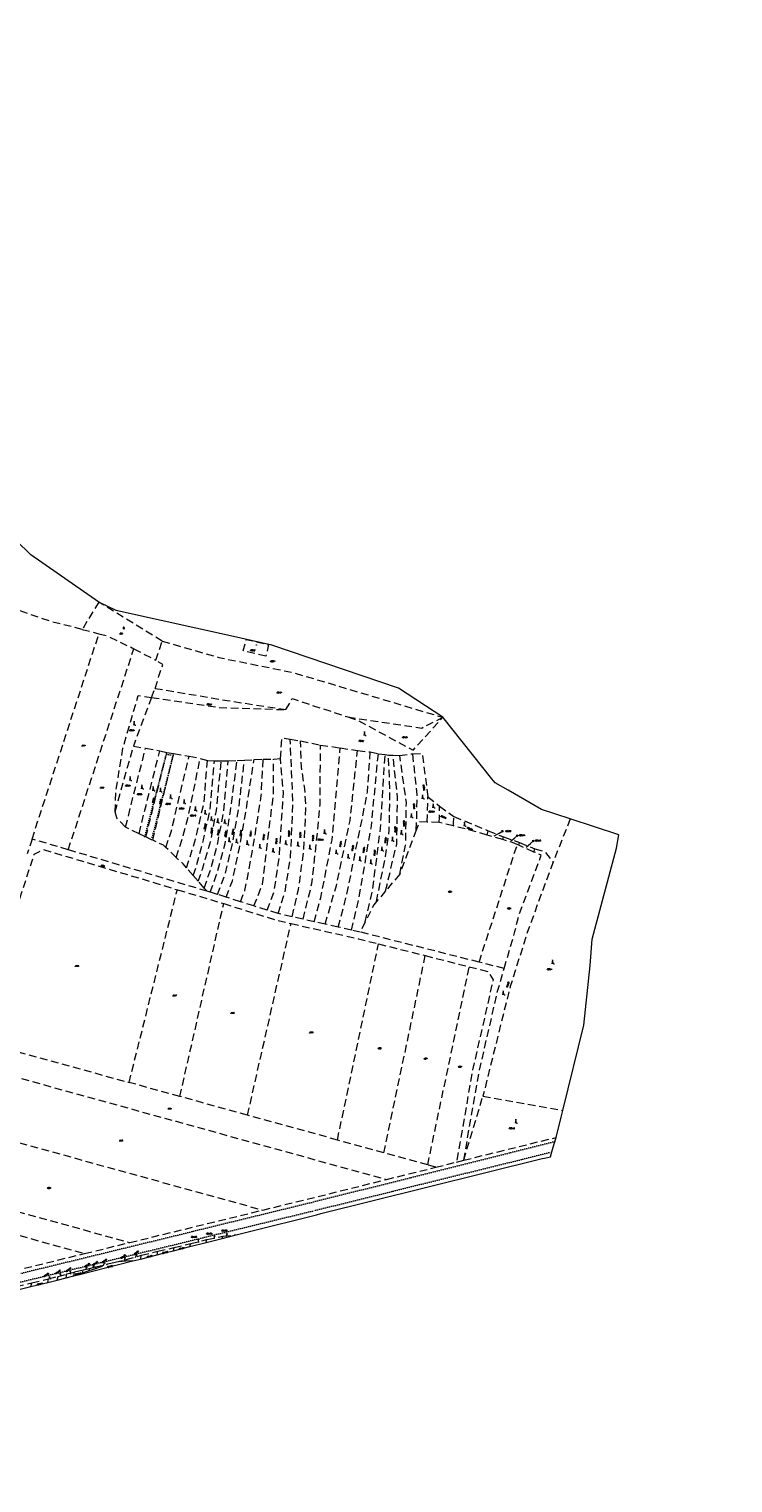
# Model space of a CAD drawing. Header units: metres. Extents: x -626722 to -621116, y -1178216 to -1174550.
# Tile 84 of 86: x -622424 to -621962, y -1178216 to -1177260. Entities that reach past the tile are written whole.
import ezdxf
from ezdxf.enums import TextEntityAlignment as Align

# ---------------------------------------------------------------- set-up
doc = ezdxf.new("R2010")
doc.units = ezdxf.units.M
doc.header["$MEASUREMENT"] = 0
doc.linetypes.add('DASHEDX2', pattern=[1.5, 1, -0.5])
doc.linetypes.add('DOT', pattern=[0.25, 0, -0.25])
for name, color, linetype, lineweight in [('8_kat_KN_Hranice katastrů', 200, 'FENCELINE1', 25), ('8_kat_KN_Hranice parcel', 200, 'DASHEDX2', 25), ('8_kat_KN_PČ popisy', 210, 'Continuous', 0), ('8_kat_KN_Slučkové čáry', 200, 'DOT', 25), ('8_kat_KN_Značky budov', 7, 'Continuous', 0), ('8_kat_KN_Značky kultur', 7, 'Continuous', 0), ('8_kat_KN_Čísla parcel', 200, 'Continuous', 25)]:
    doc.layers.add(name, color=color, linetype=linetype, lineweight=lineweight)
doc.styles.add('Style-ITALICS', font='ITALICS.shx')
doc.linetypes.add('FENCELINE1', pattern='A,0.25,-0.1,[133,ltypeshp.shx,S=0.1,R=0,X=-0.1,Y=0],-0.1,1', length=1.45)

# ---------------------------------------------------------------- blocks, each defined once
blk = doc.blocks.new('4.02')
at = {"layer": '8_kat_KN_Značky budov', "color": 7, "linetype": 'Continuous', "lineweight": 13}
blk.add_circle((-0.01, 0), 0.175, dxfattribs=at)
blk = doc.blocks.new('1029_9')
at = {"layer": '8_kat_KN_PČ popisy', "color": 6, "linetype": 'Continuous', "lineweight": 0}
for p, q in [((0, 0), (-0.91, 1.79)), ((-0.91, 1.79), (-0.31, 1.35)), ((-0.91, 1.79), (-0.91, 1.04))]:
    blk.add_line(p, q, dxfattribs=at)
blk = doc.blocks.new('1029_10')
at = {"layer": '8_kat_KN_PČ popisy', "color": 6, "linetype": 'Continuous', "lineweight": 0}
for p, q in [((-0.62, 1.91), (-0.73, 1.17)), ((0, 0), (-0.62, 1.91)), ((-0.62, 1.91), (-0.09, 1.38))]:
    blk.add_line(p, q, dxfattribs=at)
blk = doc.blocks.new('1029_11')
at = {"layer": '8_kat_KN_PČ popisy', "color": 6, "linetype": 'Continuous', "lineweight": 0}
for p, q in [((-0.35, 1.98), (-0.56, 1.26)), ((0, 0), (-0.35, 1.98)), ((-0.35, 1.98), (0.1, 1.38))]:
    blk.add_line(p, q, dxfattribs=at)
blk = doc.blocks.new('1029_12')
at = {"layer": '8_kat_KN_PČ popisy', "color": 6, "linetype": 'Continuous', "lineweight": 0}
for p, q in [((0.21, 2), (-0.19, 1.37)), ((0, 0), (0.21, 2)), ((0.21, 2), (0.47, 1.3))]:
    blk.add_line(p, q, dxfattribs=at)
blk = doc.blocks.new('1029_13')
at = {"layer": '8_kat_KN_PČ popisy', "color": 6, "linetype": 'Continuous', "lineweight": 0}
for p, q in [((0, 0), (0.62, 1.91)), ((0.62, 1.91), (0.1, 1.38)), ((0.62, 1.91), (0.73, 1.17))]:
    blk.add_line(p, q, dxfattribs=at)
blk = doc.blocks.new('1029_14')
at = {"layer": '8_kat_KN_PČ popisy', "color": 6, "linetype": 'Continuous', "lineweight": 0}
for p, q in [((0.38, 1.97), (-0.07, 1.38)), ((0, 0), (0.38, 1.97)), ((0.38, 1.97), (0.58, 1.25))]:
    blk.add_line(p, q, dxfattribs=at)
blk = doc.blocks.new('1029_15')
at = {"layer": '8_kat_KN_PČ popisy', "color": 6, "linetype": 'Continuous', "lineweight": 0}
for p, q in [((0, 0), (0.59, 1.92)), ((0.59, 1.92), (0.07, 1.38)), ((0.59, 1.92), (0.71, 1.18))]:
    blk.add_line(p, q, dxfattribs=at)
blk = doc.blocks.new('1029_21')
at = {"layer": '8_kat_KN_PČ popisy', "color": 6, "linetype": 'Continuous', "lineweight": 0}
for p, q in [((0, 0), (2.65, 1.41)), ((2.65, 1.41), (1.53, 1.38)), ((2.65, 1.41), (2, 0.5))]:
    blk.add_line(p, q, dxfattribs=at)
blk = doc.blocks.new('1029_22')
at = {"layer": '8_kat_KN_PČ popisy', "color": 6, "linetype": 'Continuous', "lineweight": 0}
for p, q in [((0, 0), (2.36, 1.85)), ((2.36, 1.85), (1.27, 1.63)), ((2.36, 1.85), (1.88, 0.84))]:
    blk.add_line(p, q, dxfattribs=at)
blk = doc.blocks.new('1029_23')
at = {"layer": '8_kat_KN_PČ popisy', "color": 6, "linetype": 'Continuous', "lineweight": 0}
for p, q in [((0, 0), (2.3, 1.93)), ((2.3, 1.93), (1.21, 1.67)), ((2.3, 1.93), (1.85, 0.9))]:
    blk.add_line(p, q, dxfattribs=at)
blk = doc.blocks.new('1029_24')
at = {"layer": '8_kat_KN_PČ popisy', "color": 6, "linetype": 'Continuous', "lineweight": 0}
for p, q in [((-0.28, 1.99), (-0.52, 1.28)), ((0, 0), (-0.28, 1.99)), ((-0.28, 1.99), (0.15, 1.37))]:
    blk.add_line(p, q, dxfattribs=at)
blk = doc.blocks.new('1029_25')
at = {"layer": '8_kat_KN_PČ popisy', "color": 6, "linetype": 'Continuous', "lineweight": 0}
for p, q in [((0.1, 2.01), (-0.27, 1.35)), ((0, 0), (0.1, 2.01)), ((0.1, 2.01), (0.41, 1.32))]:
    blk.add_line(p, q, dxfattribs=at)
blk = doc.blocks.new('1029_26')
at = {"layer": '8_kat_KN_PČ popisy', "color": 6, "linetype": 'Continuous', "lineweight": 0}
for p, q in [((0, 0), (0.75, 1.86)), ((0.75, 1.86), (0.19, 1.37)), ((0.75, 1.86), (0.81, 1.12))]:
    blk.add_line(p, q, dxfattribs=at)
blk = doc.blocks.new('3.08_1')
at = {"layer": '8_kat_KN_Značky kultur', "color": 7, "linetype": 'Continuous', "lineweight": 13}
for p, q in [((0, 2.68), (-0.5, 0)), ((0.5, 0), (0, 2.68)), ((0.5, 0), (1.17, 0))]:
    blk.add_line(p, q, dxfattribs=at)
blk = doc.blocks.new('3.16_1')
at = {"layer": '8_kat_KN_Značky kultur', "color": 7, "linetype": 'Continuous', "lineweight": 13}
for p, q in [((-0.67, 0.67), (0.67, 0.67)), ((-0.33, 1.01), (-0.33, 0.33)), ((0.34, 0.33), (0.34, 1.01))]:
    blk.add_line(p, q, dxfattribs=at)
for centre, start, end in [((0, 1), 0, 180), ((0, 0.33), 180, 359.98789)]:
    blk.add_arc(centre, 0.335, start, end, dxfattribs=at)

msp = doc.modelspace()

# ---------------------------------------------------------------- linework, layer by layer
at = {"layer": '8_kat_KN_Hranice katastrů', "lineweight": 13, "flags": 128}
msp.add_lwpolyline([(-625852.04, -1174626.53), (-626040.35, -1174699.9), (-626044.84, -1174701.65), (-626079.82, -1174732.74), (-626087.17, -1174724.59), (-626094.59, -1174716.36), (-626108.29, -1174725.86), (-626139.6, -1174663), (-626142.76, -1174651.47), (-626147.58, -1174633.84), (-626177.49, -1174657.65), (-626189.84, -1174646.23), (-626197.97, -1174638.7), (-626204.07, -1174633.06), (-626210.75, -1174626.88), (-626221.49, -1174616.94), (-626226.53, -1174612.28), (-626235.01, -1174604.43), (-626243.82, -1174596.28), (-626253.16, -1174587.64), (-626262.1, -1174579.36), (-626263.17, -1174578.37), (-626268.76, -1174573.2), (-626272.87, -1174569.4), (-626280.35, -1174562.48), (-626284.23, -1174558.89), (-626366.4, -1174553.29), (-626375.76, -1174552.65), (-626384.06, -1174552.09), (-626393.5, -1174551.44), (-626402.5, -1174550.83), (-626410.43, -1174550.29), (-626456.76, -1174672.2), (-626471.93, -1174695.74), (-626482.81, -1174713.06), (-626484.56, -1174715.84), (-626487.17, -1174720), (-626488.89, -1174723.62), (-626502.09, -1174751.47), (-626516.03, -1174780.89), (-626528.59, -1174807.4), (-626550.57, -1174812.23), (-626562.79, -1174814.91), (-626576.86, -1174818.14), (-626580.35, -1174818.94), (-626645.6, -1174953.22), (-626653.03, -1174970.15), (-626684.55, -1175037.86), (-626686, -1175040.97), (-626687.55, -1175044.3), (-626631.84, -1175118.59), (-626630.36, -1175120.56), (-626625.88, -1175124.38), (-626622.8, -1175127), (-626620, -1175129.38), (-626609.13, -1175138.65), (-626600.28, -1175161.93), (-626597.68, -1175186.91), (-626579.19, -1175203.5), (-626599.8, -1175222.22), (-626600.81, -1175225.76), (-626601.9, -1175229.61), (-626605.75, -1175243.12), (-626640.34, -1175364.6), (-626651.76, -1175404.73), (-626653.94, -1175412.37), (-626665.96, -1175418.01), (-626676.58, -1175422.98), (-626699.62, -1175445.56), (-626716.99, -1175471.64), (-626721.57, -1175478.51), (-626718.08, -1175490.63), (-626689.37, -1175590.24), (-626688.95, -1175591.71), (-626681.58, -1175617.3), (-626680.38, -1175637.27), (-626679.64, -1175649.67), (-626676.23, -1175706.44), (-626671.98, -1175777.17), (-626668.1, -1175841.75), (-626664.26, -1175877.5), (-626656.46, -1175949.97), (-626693.18, -1175993.2), (-626689.21, -1176029.64), (-626687.52, -1176031.68), (-626686.33, -1176033.12), (-626684.94, -1176034.8), (-626683.79, -1176036.18), (-626614, -1176120.42), (-626602.4, -1176130.73), (-626593.12, -1176137.86), (-626584.96, -1176144.14), (-626547.27, -1176144.38), (-626533.77, -1176144.46), (-626504.81, -1176143.65), (-626406.93, -1176152.31), (-626409.37, -1176159.67), (-626415.14, -1176177.06), (-626421.53, -1176196.31), (-626431.16, -1176225.32), (-626419.99, -1176232.13), (-626407.48, -1176241.56), (-626403.01, -1176244.94), (-626392.15, -1176253.13), (-626383.56, -1176259.6), (-626365.29, -1176273.38), (-626360.83, -1176275.9), (-626330.82, -1176292.85), (-626328.3, -1176294.69), (-626325.4, -1176296.82), (-626321.02, -1176300.02), (-626320.14, -1176301.38), (-626309.08, -1176318.54), (-626303.56, -1176327.1), (-626275.19, -1176343.14), (-626230.13, -1176368.62), (-626220.88, -1176362.84), (-626205.06, -1176368.5), (-626197.34, -1176371.41), (-626193.44, -1176372.88), (-626183.79, -1176376.53), (-626174.84, -1176382.62), (-626170.14, -1176387.02), (-626162.46, -1176394.2), (-626143.33, -1176415.21), (-626136.56, -1176422.64), (-626124.57, -1176443.84), (-626101.66, -1176469.79), (-626095.62, -1176476.63), (-626092.92, -1176473.71), (-626091.09, -1176475.08), (-626067.85, -1176492.43), (-626063.21, -1176495.9), (-626032.24, -1176523.03), (-626014.15, -1176529.78), (-626012.39, -1176529.73), (-625959.45, -1176528.25), (-625951.98, -1176531.09), (-625931.5, -1176538.9), (-625906.21, -1176553.11), (-625904.25, -1176554.21), (-625893.59, -1176557.55), (-625863.9, -1176576.76), (-625847.42, -1176579.14), (-625797.53, -1176586.33), (-625790.2, -1176587.39), (-625782.61, -1176588.48), (-625767.55, -1176590.66), (-625757.66, -1176592.09), (-625749.89, -1176593.21), (-625740.01, -1176594.64), (-625731.85, -1176595.81), (-625724.25, -1176596.91), (-625659.61, -1176606.23), (-625600.82, -1176614.71), (-625580.89, -1176617.58), (-625566.09, -1176619.72), (-625500.04, -1176629.25), (-625441.67, -1176637.67), (-625428.63, -1176639.55), (-625419.79, -1176635.78), (-625390.47, -1176623.27), (-625379.99, -1176631.32), (-625377.22, -1176633.45), (-625374.21, -1176639.52), (-625372.83, -1176641.65), (-625355.33, -1176677.54), (-625334.79, -1176715.1), (-625291.65, -1176758.17), (-625291.16, -1176758.66), (-625296.47, -1176769.25), (-625299.22, -1176774.94), (-625302.88, -1176782.5), (-625305.03, -1176793.68), (-625310.51, -1176822.23), (-625312.64, -1176833.29), (-625314.29, -1176841.87), (-625286.37, -1176852.42), (-625282.23, -1176853.99), (-625278.44, -1176855.42), (-625271.46, -1176858.07), (-625265.75, -1176860.23), (-625257.66, -1176863.28), (-625251.67, -1176865.54), (-625243.64, -1176868.58), (-625239.69, -1176870.07), (-625235.92, -1176871.5), (-625233, -1176872.61), (-625230.97, -1176873.37), (-625228.83, -1176874.18), (-625225.65, -1176875.39), (-625220.76, -1176877.24), (-625213.57, -1176879.95), (-625208.53, -1176881.86), (-625207.5, -1176882.25), (-625203.79, -1176882.99), (-625200.71, -1176883.61), (-625196.76, -1176884.4), (-625194.16, -1176884.91), (-625188.65, -1176886.01), (-625185.69, -1176886.6), (-625181.13, -1176887.52), (-625178.38, -1176888.07), (-625173.33, -1176889.07), (-625169.8, -1176889.78), (-625166.58, -1176890.42), (-625161.66, -1176891.41), (-625157.37, -1176892.26), (-625150.47, -1176893.64), (-625143.76, -1176894.98), (-625140.44, -1176895.65), (-625128.3, -1176894.51), (-625120.25, -1176893.76), (-625112.59, -1176893.04), (-625102.63, -1176892.11), (-625090.44, -1176890.97), (-625063.86, -1176897.07), (-625035.95, -1176903.47), (-625022.31, -1176906.6), (-625009.45, -1176909.55), (-624998.78, -1176912), (-624995.3, -1176912.8), (-625007.88, -1176967.15), (-625008.17, -1176968.39), (-625009.14, -1176972.57), (-624986.76, -1176980.28), (-624913.21, -1176997.19), (-624884.87, -1176999.81), (-624883.16, -1177024.84), (-624861.48, -1177028.76), (-624846.56, -1177030.78), (-624834.36, -1177032.44), (-624809.84, -1177029.18), (-624805.18, -1177026.79), (-624782.47, -1177015.11), (-624767.57, -1177010.58), (-624734.91, -1177007.55), (-624731.97, -1177006.52), (-624717.58, -1177001.48), (-624709.41, -1176998.62), (-624707.93, -1176998.1), (-624705.65, -1177001.63), (-624697.38, -1177014.35), (-624692.91, -1177021.23), (-624654.81, -1177110.04), (-624637.1, -1177114.08), (-624623.6, -1177117.16), (-624609.33, -1177120.42), (-624593.82, -1177123.95), (-624579.56, -1177127.21), (-624568.19, -1177129.8), (-624562.55, -1177131.09), (-624558.15, -1177132.09), (-624531.5, -1177138.17), (-624463.75, -1177155.33), (-624456.48, -1177157.17), (-624450.44, -1177158.7), (-624438.33, -1177161.77), (-624430.47, -1177163.76), (-624417.85, -1177166.96), (-624365.74, -1177180.16), (-624315.56, -1177192.88), (-624293.21, -1177198.54), (-624291.46, -1177198.98), (-624269.71, -1177204.49), (-624219.52, -1177217.21), (-624177.44, -1177227.71), (-624170.59, -1177229.04), (-624164.77, -1177230.17), (-624163.84, -1177230.35), (-624137.63, -1177236.06), (-624135.98, -1177236.43), (-624134.62, -1177236.74), (-624128.76, -1177238.06), (-624126.05, -1177238.67), (-624075.58, -1177277.81), (-624010.92, -1177327.96), (-623980.59, -1177351.48), (-623963.9, -1177364.42), (-623961.95, -1177365.93), (-623960.02, -1177367.43), (-623958.36, -1177368.72), (-623957.21, -1177370.73), (-623956.24, -1177372.43), (-623953.07, -1177377.97), (-623944.01, -1177379.83), (-623941.71, -1177380.3), (-623930.34, -1177382.63), (-623795.45, -1177410.26), (-623737.18, -1177422.2), (-623726.41, -1177424.41), (-623719.17, -1177425.89), (-623704.71, -1177428.85), (-623697.74, -1177430.28), (-623691.6, -1177431.54), (-623685.53, -1177432.78), (-623679.04, -1177434.11), (-623672.5, -1177435.45), (-623665.66, -1177436.85), (-623659.17, -1177438.18), (-623646.49, -1177440.78), (-623640.87, -1177441.93), (-623625.74, -1177445.03), (-623626.14, -1177447.49), (-623626.46, -1177449.46), (-623626.86, -1177451.92), (-623622.56, -1177452.81), (-623615.96, -1177454.18), (-623608.24, -1177455.78), (-623597.23, -1177458.06), (-623571.65, -1177463.35), (-623563.33, -1177465.08), (-623553.82, -1177467.05), (-623537.12, -1177470.5), (-623519.98, -1177474.05), (-623513.98, -1177475.3), (-623460.27, -1177486.42), (-623461.13, -1177491.34), (-623461.71, -1177494.67), (-623465.49, -1177516.45), (-623482.16, -1177612.45), (-623502.72, -1177730.81), (-623503.88, -1177737.5), (-623504.31, -1177740.18), (-623504.62, -1177742.13), (-623505.08, -1177745.05), (-623502.72, -1177745.5), (-623480.65, -1177750.11), (-623468.69, -1177752.61), (-623434.69, -1177759.71), (-623431.3, -1177760.42), (-623411.88, -1177764.48), (-623403.24, -1177766.28), (-623401.25, -1177766.7), (-623399.85, -1177766.95), (-623395.04, -1177767.79), (-623375.45, -1177771.24), (-623371.57, -1177787.88), (-623369.81, -1177795.42), (-623345.41, -1177899.96), (-623331.38, -1177960.09), (-623330.3, -1177964.72), (-623330.16, -1177965.32), (-623330.71, -1177967.86), (-623332.08, -1177974.23), (-623332.26, -1177975.07), (-623332.78, -1177977.46), (-623328.58, -1177978.24), (-623313.3, -1177981.08), (-623287.47, -1177990.63), (-623264.45, -1178002.83), (-623261.29, -1178004.34), (-623253.54, -1178008.05), (-623242.61, -1178013.28), (-623237.92, -1178015.52), (-623150.45, -1178060.72), (-623147.34, -1178062.33), (-623102, -1178085.75), (-622964.39, -1178156.68), (-622922.17, -1178178.6), (-622878.91, -1178194.83), (-622877.34, -1178195.42), (-622828.97, -1178211.5), (-622812.21, -1178214.98), (-622808.58, -1178215.73), (-622807.82, -1178215.61), (-622800.1, -1178214.37), (-622795.23, -1178213.6), (-622785.8, -1178212.09), (-622780.44, -1178209.44), (-622760.13, -1178199.4), (-622723.64, -1178181.35), (-622714.31, -1178176.74), (-622708.27, -1178172.83), (-622705.71, -1178171.18), (-622702.81, -1178169.3), (-622702.1, -1178168.84), (-622677.92, -1178156.68), (-622670.5, -1178153.51), (-622651.49, -1178145.38), (-622643.54, -1178141.98), (-622605.79, -1178132), (-622576.29, -1178124.2), (-622492.96, -1178103.84), (-622482.49, -1178101.28), (-622477.67, -1178100.1), (-622469.7, -1178098.15), (-622457.02, -1178095.06), (-622449.88, -1178093.31), (-622443.45, -1178091.74), (-622433.61, -1178089.33), (-622431.06, -1178088.71), (-622423.14, -1178086.72), (-622412.11, -1178083.94), (-622405.93, -1178082.38), (-622400.06, -1178080.91), (-622395.05, -1178079.64), (-622391.18, -1178078.67), (-622356.2, -1178069.86), (-622351.1, -1178068.58), (-622340.21, -1178065.84), (-622334.46, -1178064.39), (-622329.5, -1178063.14), (-622318.7, -1178060.42), (-622308.12, -1178057.76), (-622297.43, -1178055.06), (-622287.34, -1178052.52), (-622279.56, -1178050.56), (-622235.46, -1178039.46), (-622232.64, -1178038.76), (-622199.97, -1178030.63), (-622087.18, -1178002.56), (-622085.85, -1178002.23), (-622081.88, -1178001.34), (-622080.97, -1177998.22), (-622078.95, -1177991.33), (-622078.18, -1177988.69), (-622074.87, -1177975.28), (-622073.81, -1177970.98), (-622059.95, -1177914.89), (-622055.85, -1177875.6), (-622054.42, -1177858.33), (-622038.55, -1177798.48), (-622036.99, -1177789.81), (-622068.8, -1177779.38), (-622087.72, -1177773.17), (-622109.7, -1177760.45), (-622118.17, -1177755.55), (-622120.26, -1177752.94), (-622152.52, -1177712.6), (-622181.7, -1177693.4), (-622264.99, -1177665.15), (-622291.95, -1177659), (-622360.46, -1177643.93), (-622367.2, -1177642.45), (-622378.61, -1177636.84), (-622423.28, -1177605.81), (-622461.58, -1177568.64), (-622484.26, -1177552.66), (-622597.41, -1177527.71), (-622635.3, -1177509), (-622658.05, -1177502.91), (-622725.11, -1177494.82), (-622731.43, -1177491.33), (-622738.6, -1177487.37), (-622741.35, -1177485.85), (-622747.51, -1177487.23), (-622781.03, -1177494.72), (-622781.56, -1177493.2), (-622782.07, -1177491.71), (-622783.44, -1177487.73), (-622784.4, -1177484.95), (-622786.68, -1177477.63), (-622768.07, -1177471.87), (-622726.08, -1177458.86), (-622708.4, -1177453.39), (-622702.77, -1177451.64), (-622684.6, -1177446.02), (-622568.57, -1177410.08), (-622555.54, -1177406.23), (-622562.78, -1177372.51), (-622566.79, -1177361.45), (-622570.17, -1177352.12), (-622575.79, -1177336.61), (-622578.15, -1177330.14), (-622579.7, -1177325.87), (-622592.9, -1177289.64), (-622595.15, -1177283.48), (-622599.08, -1177272.69), (-622598.15, -1177272.02), (-622596.62, -1177270.91), (-622590.17, -1177266.25), (-622587.06, -1177264.01), (-622567.07, -1177274.84), (-622530.66, -1177265.46), (-622512.42, -1177244.02), (-622499.95, -1177220.44), (-622498.04, -1177199.81), (-622497.43, -1177193.25), (-622513.53, -1177163.74), (-622536.86, -1177114.27), (-622538.02, -1177097.04), (-622544.27, -1177004.46), (-622545.01, -1176993.53), (-622545.28, -1176989.54), (-622525.81, -1176919.76), (-622519.47, -1176904.57), (-622516.52, -1176895.56), (-622512.57, -1176883.51), (-622497.26, -1176836.75), (-622496.44, -1176835.36), (-622470.35, -1176791.24), (-622470.21, -1176791), (-622467.4, -1176786.25), (-622434.65, -1176761.78), (-622430.98, -1176756.2), (-622417.74, -1176736.1), (-622397.39, -1176663.53), (-622375.31, -1176618.82), (-622351.21, -1176606.81), (-622331.55, -1176584.66), (-622297.25, -1176515.77), (-622247.39, -1176461.84), (-622221.21, -1176441.78), (-622198.71, -1176431.48), (-622182.15, -1176419.39), (-622160.36, -1176419.51), (-622158.27, -1176422.4), (-622156.31, -1176425.09), (-622155.37, -1176426.4), (-622146.92, -1176438.05), (-622136.86, -1176442.9), (-622125.45, -1176444.04), (-622118.72, -1176444.71), (-622111.76, -1176445.4), (-622111.04, -1176445.47), (-622097.72, -1176446.8), (-622062.24, -1176442.63), (-622025.22, -1176458.05), (-622020.19, -1176461.21), (-622012.4, -1176466.11), (-622001.09, -1176475.06), (-621971.85, -1176491.46), (-621963.89, -1176495.93), (-621961.96, -1176497.01), (-621962.13, -1176493.44), (-621962.85, -1176477.76), (-621969.83, -1176473.02), (-621972.32, -1176471.33), (-621972.38, -1176471.28), (-621977.22, -1176468), (-621984.53, -1176463.03), (-621989.76, -1176459.47), (-622003.38, -1176443.22), (-622023.55, -1176435.19), (-622030.74, -1176432.32), (-622048.78, -1176426.57), (-622102.82, -1176409.35), (-622132.66, -1176383.61), (-622141.78, -1176379.09), (-622162.3, -1176368.94), (-622182.81, -1176358.78), (-622203.33, -1176348.62), (-622215.84, -1176342.43), (-622217.61, -1176341.55), (-622237.69, -1176347.6), (-622252.54, -1176347.82), (-622264.51, -1176347.99), (-622271.49, -1176348.1), (-622278.66, -1176348.2), (-622303.55, -1176348.57), (-622307.74, -1176348.24), (-622313.05, -1176347.82), (-622509.65, -1176332.31), (-622522.44, -1176331.3), (-622523.47, -1176328.33), (-622525.73, -1176321.86), (-622526.91, -1176318.45), (-622529.58, -1176310.79), (-622538.84, -1176284.24), (-622573.66, -1176272.8), (-622575.07, -1176272.35), (-622602.72, -1176263.46), (-622652.9, -1176250.88), (-622661.13, -1176248.81), (-622667.67, -1176247.17), (-622668.41, -1176247.08), (-622670.8, -1176246.78), (-622673.67, -1176246.42), (-622674.5, -1176246.32), (-622692.64, -1176244.07), (-622696.28, -1176243.62), (-622700.57, -1176243.09), (-622707.85, -1176242.18), (-622716.13, -1176241.16), (-622723.9, -1176240.2), (-622731.95, -1176239.2), (-622732.34, -1176239.15), (-622739.58, -1176238.25), (-622746.64, -1176237.37), (-622749.55, -1176237.01), (-622733.65, -1176154.44), (-622700.54, -1175982.48), (-622700.36, -1175981.54), (-622699.67, -1175977.97), (-622698.92, -1175974.04), (-622698.34, -1175971.01), (-622687.88, -1175916.7), (-622660.91, -1175766.94), (-622654.83, -1175733.2), (-622640.45, -1175684.53), (-622638.82, -1175679.04), (-622638.47, -1175677.86), (-622636.01, -1175669.51), (-622640.99, -1175669.14), (-622659.28, -1175667.79), (-622679.29, -1175649.45), (-622710.67, -1175613.63), (-622736.93, -1175603.53), (-622780.89, -1175586.63), (-622817.66, -1175573.34), (-622850.41, -1175560.14), (-622858.52, -1175556.87), (-622865.8, -1175554.67), (-622894.55, -1175546.01), (-622923.33, -1175540.13), (-622924.99, -1175540.08), (-622938.18, -1175539.71), (-622986.92, -1175538.35), (-622996.3, -1175545.8), (-623004.02, -1175547.35), (-623009.54, -1175543.61), (-623024.77, -1175537.84), (-623039.52, -1175532.26), (-623088.53, -1175522.77), (-623098.46, -1175520.85), (-623183.64, -1175504.36), (-623188.06, -1175503.5), (-623213.91, -1175498.5), (-623314.42, -1175479.04), (-623334.39, -1175475.17), (-623358.28, -1175470.55), (-623367.67, -1175468.73), (-623403.57, -1175461.78), (-623407.64, -1175460.99), (-623451.72, -1175452.45), (-623471.52, -1175448.62), (-623476.63, -1175447.63), (-623503.08, -1175442.51), (-623545.94, -1175434.21), (-623571.62, -1175429.24), (-623574.73, -1175428.64), (-623582.71, -1175427.09), (-623584.32, -1175426.78), (-623593.92, -1175424.92), (-623598.69, -1175424), (-623621.54, -1175416.62), (-623641.26, -1175410.25), (-623645.3, -1175407.72), (-623651.85, -1175403.62), (-623661.11, -1175401.57), (-623677.99, -1175395.49), (-623716.17, -1175381.75), (-623821.31, -1175343.9), (-623822.78, -1175343.37), (-623826.37, -1175352.23), (-623838.09, -1175381.12), (-623839.41, -1175384.36), (-623842.48, -1175391.94), (-623844.76, -1175397.56), (-623848.71, -1175395.95), (-623853.6, -1175393.95), (-623864.51, -1175389.49), (-623877.04, -1175384.37), (-623899.48, -1175375.2), (-623913.17, -1175369.61), (-623921.39, -1175366.25), (-623931.98, -1175361.92), (-623943.52, -1175357.2), (-623947.18, -1175355.71), (-623952.99, -1175353.34), (-623965.84, -1175349.08), (-623972.42, -1175346.9), (-623984.43, -1175342.92), (-623992.28, -1175340.32), (-624017.35, -1175332.01), (-624032.51, -1175326.98), (-624046.92, -1175322.21), (-624061.99, -1175317.21), (-624073.47, -1175313.41), (-624076.66, -1175312.35), (-624087.61, -1175308.71), (-624091.33, -1175307.48), (-624101.34, -1175304.17), (-624106.82, -1175302.35), (-624113.5, -1175301.17), (-624118.24, -1175300.33), (-624129.53, -1175298.33), (-624133.89, -1175297.56), (-624151.02, -1175294.53), (-624151.52, -1175294.44), (-624172.03, -1175290.81), (-624186.19, -1175288.3), (-624187.09, -1175288), (-624194.53, -1175285.47), (-624198.59, -1175284.09), (-624205.73, -1175281.67), (-624212.31, -1175279.43), (-624227.17, -1175274.38), (-624238.4, -1175270.57), (-624259.44, -1175263.43), (-624275.87, -1175257.85), (-624299.08, -1175249.97), (-624301.46, -1175249.16), (-624313.52, -1175245.81), (-624342.41, -1175237.79), (-624359.84, -1175232.95), (-624361.68, -1175232.44), (-624394.55, -1175223.32), (-624398.65, -1175222.18), (-624421.01, -1175215.97), (-624483.58, -1175191.07), (-624513.75, -1175179.07), (-624530.67, -1175171), (-624538.61, -1175167.21), (-624555.74, -1175162.8), (-624591.3, -1175152.22), (-624616.6, -1175146.76), (-624669.36, -1175122.42), (-624675.53, -1175119.79), (-624681, -1175117.47), (-624701.37, -1175108.8), (-624727.01, -1175103.3), (-624746.71, -1175099.08), (-624769.57, -1175100.35), (-624771.98, -1175100.01), (-624795.35, -1175096.73), (-624805.39, -1175095.32), (-624823.86, -1175088.76), (-624829.6, -1175083.81), (-624841.52, -1175073.52), (-624857.12, -1175057.81), (-624863.3, -1175051.59), (-624869.83, -1175045.01), (-624876.29, -1175040.67), (-624892.64, -1175029.67), (-624937.61, -1174997.86), (-624939.04, -1175000.11), (-624941.81, -1175004.46), (-624944.6, -1175008.85), (-624963.63, -1175006.96), (-625019.59, -1175001.41), (-625073.91, -1174996.02), (-625074.39, -1174997.67), (-625096.23, -1175073.28), (-625183.77, -1175056.93), (-625265.34, -1175036.6), (-625288.39, -1175030.85), (-625293.16, -1175029.66), (-625299.12, -1175028.18), (-625337.06, -1175018.72), (-625388.84, -1175005.82), (-625464.8, -1174986.89), (-625495.36, -1174979.27), (-625512.53, -1174974.99), (-625543.08, -1174967.38), (-625574.39, -1174959.57), (-625576.76, -1174958.98), (-625579.4, -1174958.32), (-625579.67, -1174958.25), (-625587.62, -1174953.77), (-625615.29, -1174938.17), (-625639.27, -1174924.66), (-625651.18, -1174917.94), (-625659.41, -1174913.3), (-625667.61, -1174908.68), (-625687.09, -1174897.7), (-625697.09, -1174892.07), (-625701.5, -1174889.58), (-625704.92, -1174885.17), (-625711.81, -1174876.29), (-625717.7, -1174868.69), (-625719.42, -1174866.48), (-625721.06, -1174864.36), (-625724.39, -1174860.06), (-625726.69, -1174857.09), (-625729.25, -1174853.8), (-625730.41, -1174852.3), (-625731.76, -1174848.68), (-625734.18, -1174842.18), (-625737.88, -1174832.26), (-625738.58, -1174830.37), (-625740.44, -1174825.37), (-625742.03, -1174821.11), (-625747.34, -1174806.85), (-625757.52, -1174779.52), (-625765.58, -1174757.89), (-625771.8, -1174741.18), (-625780.24, -1174729.34), (-625789.62, -1174716.2), (-625798.16, -1174704.22), (-625803.67, -1174696.5), (-625809.22, -1174688.71), (-625810.19, -1174687.35), (-625811.75, -1174685.5), (-625813.79, -1174683.1), (-625814.16, -1174682.55), (-625828.4, -1174661.5), (-625830.3, -1174658.68), (-625833.25, -1174654.32), (-625833.44, -1174654.04), (-625841.42, -1174642.24), (-625842.46, -1174640.7), (-625852.04, -1174626.53)], close=True, dxfattribs=at)
at = {"layer": '8_kat_KN_Hranice parcel', "lineweight": 13, "ltscale": 5}
for p, q in [((-622378.61, -1177636.84), (-622389.47, -1177654.84)), ((-622336.92, -1177662.49), (-622378.61, -1177636.84)), ((-622389.47, -1177654.84), (-622378.47, -1177657.67)), ((-622422.43, -1177792.57), (-622378.47, -1177657.67)), ((-622341.1, -1177675.14), (-622336.92, -1177662.49)), ((-622398.62, -1177799.67), (-622355.56, -1177667.55)), ((-622355.56, -1177667.55), (-622341.1, -1177675.14)), ((-622343.9, -1177699.54), (-622341.64, -1177693.57)), ((-622367.91, -1177774.8), (-622355.81, -1177731.52)), ((-622355.81, -1177731.52), (-622347.84, -1177732.86)), ((-622252.77, -1177726.96), (-622245.98, -1177728.13)), ((-622245.98, -1177728.13), (-622232.95, -1177730.83)), ((-622232.95, -1177730.83), (-622219.91, -1177732.67)), ((-622352.16, -1177789.07), (-622338.54, -1177734.58)), ((-622347.84, -1177732.86), (-622338.54, -1177734.58)), ((-622347.63, -1177791.21), (-622334.18, -1177736.77)), ((-622343.06, -1177793.38), (-622329.71, -1177737.71)), ((-622338.54, -1177734.58), (-622333.92, -1177735.63)), ((-622334.18, -1177736.77), (-622333.92, -1177735.63)), ((-622333.92, -1177735.63), (-622329.41, -1177736.46)), ((-622329.71, -1177737.71), (-622329.41, -1177736.46)), ((-622329.41, -1177736.46), (-622319.26, -1177738.02)), ((-622319.26, -1177738.02), (-622311.99, -1177739.59)), ((-622311.99, -1177739.59), (-622307.26, -1177740.99)), ((-622307.26, -1177740.99), (-622302.53, -1177741.15)), ((-622302.53, -1177741.15), (-622298.13, -1177741.15)), ((-622298.13, -1177741.15), (-622293.56, -1177741.15)), ((-622293.56, -1177741.15), (-622287.65, -1177740.99)), ((-622287.65, -1177740.99), (-622282.91, -1177740.84)), ((-622282.91, -1177740.84), (-622276.49, -1177740.37)), ((-622276.49, -1177740.37), (-622270.57, -1177740.05)), ((-622270.57, -1177740.05), (-622263.81, -1177740.05)), ((-622263.81, -1177740.05), (-622259.24, -1177739.58)), ((-622219.91, -1177732.67), (-622208.57, -1177734.38)), ((-622208.57, -1177734.38), (-622200.27, -1177735.36)), ((-622200.27, -1177735.36), (-622194.88, -1177736.49)), ((-622194.88, -1177736.49), (-622190.46, -1177736.95)), ((-622190.46, -1177736.95), (-622188.25, -1177737.4)), ((-622188.25, -1177737.4), (-622185.31, -1177737.4)), ((-622185.31, -1177737.4), (-622180.9, -1177737.63)), ((-622180.9, -1177737.63), (-622172.31, -1177736.49)), ((-622162.33, -1177764.76), (-622154.65, -1177771)), ((-622154.65, -1177771), (-622145.33, -1177777.81)), ((-622145.33, -1177777.81), (-622122.76, -1177787.12)), ((-622068.8, -1177779.38), (-622080.07, -1177807.78)), ((-622154.89, -1177781.61), (-622162.86, -1177781.43)), ((-622145.62, -1177783.95), (-622154.89, -1177781.61)), ((-622123.36, -1177789.99), (-622122.76, -1177787.12)), ((-622122.76, -1177787.12), (-622112.7, -1177791.21)), ((-622422.43, -1177792.57), (-622425.61, -1177802.32)), ((-622398.62, -1177799.67), (-622422.43, -1177792.57)), ((-622327.66, -1177804.68), (-622334.52, -1177798.15)), ((-622128.72, -1177873.49), (-622103.65, -1177796.23)), ((-622113.11, -1177792.99), (-622123.36, -1177789.99)), ((-622113.11, -1177792.99), (-622112.7, -1177791.21)), ((-622112.7, -1177791.21), (-622102.15, -1177794.84)), ((-622102.59, -1177796.7), (-622103.65, -1177796.23)), ((-622102.59, -1177796.7), (-622102.15, -1177794.84)), ((-622092.69, -1177801.11), (-622102.59, -1177796.7)), ((-622102.15, -1177794.84), (-622092.09, -1177798.93)), ((-622092.69, -1177801.11), (-622092.09, -1177798.93)), ((-622307.48, -1177826.86), (-622398.62, -1177799.67)), ((-622316.53, -1177816.52), (-622320.9, -1177811.54)), ((-622313.18, -1177820.35), (-622316.53, -1177816.52)), ((-622180.9, -1177815.69), (-622190.14, -1177826.64)), ((-622309.3, -1177824.78), (-622313.18, -1177820.35)), ((-622307.48, -1177826.86), (-622309.3, -1177824.78)), ((-622305.31, -1177827.54), (-622307.48, -1177826.86)), ((-622300.5, -1177829.06), (-622305.31, -1177827.54)), ((-622190.14, -1177826.64), (-622196.13, -1177833.73)), ((-622325.31, -1177961.77), (-622296.52, -1177835.02)), ((-622294.83, -1177830.84), (-622300.5, -1177829.06)), ((-622285.49, -1177833.78), (-622294.83, -1177830.84)), ((-622276.61, -1177836.58), (-622285.49, -1177833.78)), ((-622268.01, -1177839.29), (-622276.61, -1177836.58)), ((-622260.8, -1177841.56), (-622268.01, -1177839.29)), ((-622251.59, -1177843.64), (-622260.8, -1177841.56)), ((-622244.4, -1177845.27), (-622251.59, -1177843.64)), ((-622236.98, -1177846.94), (-622244.4, -1177845.27)), ((-622229.85, -1177848.55), (-622236.98, -1177846.94)), ((-622203.47, -1177847.05), (-622206.82, -1177853.76)), ((-622280.89, -1177974.05), (-622252.28, -1177848.1)), ((-622221.28, -1177850.49), (-622229.85, -1177848.55)), ((-622212.55, -1177852.46), (-622221.28, -1177850.49)), ((-622206.82, -1177853.76), (-622212.55, -1177852.46)), ((-622128.72, -1177873.49), (-622206.82, -1177853.76)), ((-622221.79, -1177990.39), (-622194.8, -1177861.44)), ((-622194.8, -1177861.44), (-622164.09, -1177869.2)), ((-622191.23, -1177998.84), (-622164.09, -1177869.2)), ((-622164.09, -1177869.2), (-622135.19, -1177876.5)), ((-622112.22, -1177877.66), (-622128.72, -1177873.49)), ((-622162.46, -1178006.79), (-622135.19, -1177876.5)), ((-622460.64, -1177924.35), (-622358.68, -1177952.54)), ((-622138.82, -1178003.66), (-622126.19, -1177961.49)), ((-622126.19, -1177961.49), (-622073.81, -1177970.98)), ((-622221.79, -1177990.39), (-622280.89, -1177974.05)), ((-622191.23, -1177998.84), (-622221.79, -1177990.39)), ((-622138.82, -1178003.66), (-622078.18, -1177988.69)), ((-622162.46, -1178006.79), (-622191.23, -1177998.84)), ((-622189.56, -1178016.31), (-622157.21, -1178008.24)), ((-622157.21, -1178008.24), (-622162.46, -1178006.79)), ((-622157.21, -1178008.24), (-622143.57, -1178004.84)), ((-622143.57, -1178004.84), (-622138.82, -1178003.66)), ((-622497.35, -1178019.29), (-622358.29, -1178057.75)), ((-622502.77, -1178033.21), (-622387.91, -1178064.98)), ((-622358.29, -1178057.75), (-622270.89, -1178036.42)), ((-622318.12, -1178058.35), (-622307.59, -1178055.83)), ((-622308.12, -1178057.76), (-622307.59, -1178055.83)), ((-622307.59, -1178055.83), (-622297.02, -1178053.66)), ((-622297.43, -1178055.06), (-622297.02, -1178053.66)), ((-622297.02, -1178053.66), (-622287.34, -1178052.52)), ((-622427.47, -1178074.63), (-622387.91, -1178064.98)), ((-622387.91, -1178064.98), (-622358.29, -1178057.75)), ((-622360.54, -1178068.85), (-622350.61, -1178066.13)), ((-622351.1, -1178068.58), (-622350.61, -1178066.13)), ((-622350.61, -1178066.13), (-622339.74, -1178063.46)), ((-622340.21, -1178065.84), (-622339.74, -1178063.46)), ((-622339.74, -1178063.46), (-622329.01, -1178061.04)), ((-622329.5, -1178063.14), (-622329.01, -1178061.04)), ((-622329.01, -1178061.04), (-622318.12, -1178058.35)), ((-622318.7, -1178060.42), (-622318.12, -1178058.35)), ((-622394.54, -1178077.1), (-622388.95, -1178075.76)), ((-622389.25, -1178077.71), (-622388.95, -1178075.76)), ((-622389.25, -1178077.71), (-622384.9, -1178076.18)), ((-622388.95, -1178075.76), (-622384.79, -1178074.82)), ((-622384.9, -1178076.18), (-622384.79, -1178074.82)), ((-622384.9, -1178076.18), (-622380.56, -1178074.84)), ((-622384.79, -1178074.82), (-622380.53, -1178073.81)), ((-622380.56, -1178074.84), (-622372.56, -1178071.83)), ((-622380.56, -1178074.84), (-622380.53, -1178073.81)), ((-622380.53, -1178073.81), (-622372.56, -1178071.83)), ((-622372.56, -1178071.83), (-622367.87, -1178070.67)), ((-622367.87, -1178070.67), (-622360.54, -1178068.85)), ((-622360.75, -1178070.08), (-622367.87, -1178070.67)), ((-622360.75, -1178070.08), (-622360.54, -1178068.85)), ((-622356.2, -1178069.86), (-622360.75, -1178070.08)), ((-622432.82, -1178086.57), (-622422.51, -1178084.19)), ((-622423.14, -1178086.72), (-622422.51, -1178084.19)), ((-622422.51, -1178084.19), (-622411.57, -1178081.6)), ((-622412.11, -1178083.94), (-622411.57, -1178081.6)), ((-622411.57, -1178081.6), (-622405.34, -1178080.01)), ((-622405.93, -1178082.38), (-622405.34, -1178080.01)), ((-622405.34, -1178080.01), (-622399.55, -1178078.43)), ((-622400.06, -1178080.91), (-622399.55, -1178078.43)), ((-622399.55, -1178078.43), (-622394.54, -1178077.1)), ((-622395.05, -1178079.64), (-622394.54, -1178077.1)), ((-622391.18, -1178078.67), (-622389.25, -1178077.71))]:
    msp.add_line(p, q, dxfattribs=at)
at = {"layer": '8_kat_KN_Hranice parcel', "lineweight": 13, "ltscale": 5, "flags": 128}
for points in [[(-622389.47, -1177654.84), (-622410.62, -1177649.51), (-622442.19, -1177638.43)], [(-622378.47, -1177657.67), (-622373.17, -1177659.04), (-622357.88, -1177666.33), (-622355.56, -1177667.55)], [(-622336.92, -1177662.49), (-622299.67, -1177673.25), (-622251.1, -1177683.11), (-622152.52, -1177712.6)], [(-622268.83, -1177672.4), (-622283.66, -1177668.92), (-622281.78, -1177661.4), (-622267.06, -1177664.8), (-622268.83, -1177672.4)], [(-622341.64, -1177693.57), (-622339.06, -1177685.62), (-622336.49, -1177677.88), (-622341.1, -1177675.14)], [(-622341.64, -1177693.57), (-622294.19, -1177701.53), (-622255.6, -1177707.56)], [(-622367.91, -1177774.8), (-622367.34, -1177761.01), (-622362.69, -1177732.76), (-622352.72, -1177698.23), (-622343.9, -1177699.54)], [(-622343.9, -1177699.54), (-622348.72, -1177712.25), (-622355.81, -1177731.52)], [(-622343.9, -1177699.54), (-622299.67, -1177706.09), (-622255.6, -1177707.56)], [(-622255.6, -1177707.56), (-622251.56, -1177700.3), (-622214.85, -1177712.38)], [(-622214.85, -1177712.38), (-622166.43, -1177719.62), (-622152.52, -1177712.6)], [(-622214.85, -1177712.38), (-622208.91, -1177714.33), (-622172.1, -1177734.16), (-622152.52, -1177712.6)], [(-622260.8, -1177841.56), (-622256.31, -1177827.78), (-622252.53, -1177804.33), (-622251.03, -1177769.37), (-622252.77, -1177726.96)], [(-622259.24, -1177739.58), (-622258.17, -1177726.05), (-622252.77, -1177726.96)], [(-622251.59, -1177843.64), (-622247.37, -1177825.72), (-622243.94, -1177800.97), (-622242.47, -1177772.59), (-622243.2, -1177759.65), (-622245.41, -1177745.12), (-622245.98, -1177728.13)], [(-622244.4, -1177845.27), (-622238.58, -1177821.81), (-622235.11, -1177790.3), (-622233.15, -1177770.09), (-622232.95, -1177730.83)], [(-622360.95, -1177784.73), (-622355.74, -1177763.82), (-622347.84, -1177732.86)], [(-622334.52, -1177798.15), (-622331.05, -1177787.86), (-622319.26, -1177738.02)], [(-622327.66, -1177804.68), (-622323.11, -1177790.24), (-622319.46, -1177776.54), (-622311.99, -1177739.59)], [(-622320.9, -1177811.54), (-622314.96, -1177792.63), (-622309.38, -1177768.39), (-622307.26, -1177740.99)], [(-622316.53, -1177816.52), (-622314.53, -1177810.71), (-622309.8, -1177793.02), (-622305.51, -1177773.95), (-622302.53, -1177741.15)], [(-622313.18, -1177820.35), (-622310.45, -1177812.29), (-622305.08, -1177794.42), (-622301.22, -1177773.75), (-622298.13, -1177741.15)], [(-622309.3, -1177824.78), (-622305.57, -1177814.08), (-622300.36, -1177795.07), (-622296.37, -1177773.78), (-622293.56, -1177741.15)], [(-622305.31, -1177827.54), (-622301.16, -1177815.9), (-622295.52, -1177795.47), (-622292.08, -1177774.35), (-622287.65, -1177740.99)], [(-622300.5, -1177829.06), (-622295.52, -1177815.67), (-622290.85, -1177796.6), (-622286.68, -1177773.22), (-622282.91, -1177740.84)], [(-622294.83, -1177830.84), (-622290.8, -1177819.97), (-622286.19, -1177798.64), (-622281.78, -1177773.44), (-622276.49, -1177740.37)], [(-622285.49, -1177833.78), (-622282.52, -1177826.36), (-622277.77, -1177801.53), (-622271.85, -1177764.2), (-622270.57, -1177740.05)], [(-622276.61, -1177836.58), (-622270.98, -1177822.26), (-622268.53, -1177801.14), (-622263.87, -1177763.91), (-622263.81, -1177740.05)], [(-622268.01, -1177839.29), (-622263.38, -1177827.25), (-622259.95, -1177804.32), (-622257.25, -1177761.86), (-622259.24, -1177739.58)], [(-622236.98, -1177846.94), (-622232.65, -1177830.94), (-622225.3, -1177793.02), (-622219.91, -1177732.67)], [(-622229.85, -1177848.55), (-622222.48, -1177823.2), (-622213.47, -1177780.49), (-622208.57, -1177734.38)], [(-622221.28, -1177850.49), (-622215.61, -1177828.96), (-622201.99, -1177761.69), (-622200.27, -1177735.36)], [(-622212.55, -1177852.46), (-622207.88, -1177832.98), (-622199.51, -1177784.26), (-622194.88, -1177736.49)], [(-622203.47, -1177847.05), (-622198.56, -1177825.26), (-622193.5, -1177785.66), (-622190.46, -1177736.95)], [(-622196.13, -1177833.73), (-622190.22, -1177804.15), (-622187.76, -1177786.89), (-622187.27, -1177761.46), (-622188.25, -1177737.4)], [(-622190.14, -1177826.64), (-622182.86, -1177795.98), (-622182.29, -1177765.36), (-622185.31, -1177737.4)], [(-622180.9, -1177815.69), (-622176.97, -1177796.66), (-622176.48, -1177768.5), (-622180.9, -1177737.63)], [(-622172.31, -1177736.49), (-622166.18, -1177736.26), (-622162.33, -1177764.76)], [(-622170, -1177786.71), (-622169.71, -1177779.27), (-622169.37, -1177763.28), (-622172.31, -1177736.49)], [(-622162.86, -1177781.43), (-622162.59, -1177774.9), (-622162.33, -1177764.76)], [(-622360.95, -1177784.73), (-622366.82, -1177778.71), (-622367.91, -1177774.8)], [(-622154.89, -1177781.61), (-622154.81, -1177778.16), (-622154.65, -1177771)], [(-622145.62, -1177783.95), (-622145.53, -1177782.04), (-622145.33, -1177777.81)], [(-622352.16, -1177789.07), (-622360.62, -1177785.07), (-622360.95, -1177784.73)], [(-622347.63, -1177791.21), (-622348.34, -1177790.88), (-622352.16, -1177789.07)], [(-622170, -1177786.71), (-622170.66, -1177788.45), (-622180.9, -1177815.69)], [(-622162.86, -1177781.43), (-622167.97, -1177781.31), (-622170, -1177786.71)], [(-622123.36, -1177789.99), (-622133.9, -1177786.91), (-622145.62, -1177783.95)], [(-622460.64, -1177924.35), (-622420.94, -1177802.51), (-622415.13, -1177799.44), (-622341.77, -1177821.33), (-622326.87, -1177826.02)], [(-622343.06, -1177793.38), (-622343.85, -1177793), (-622347.63, -1177791.21)], [(-622334.52, -1177798.15), (-622336.06, -1177796.69), (-622343.06, -1177793.38)], [(-622103.65, -1177796.23), (-622106.69, -1177794.87), (-622113.11, -1177792.99)], [(-622092.09, -1177798.93), (-622085.47, -1177800.97), (-622080.07, -1177807.78)], [(-622320.9, -1177811.54), (-622323.2, -1177808.91), (-622327.66, -1177804.68)], [(-622080.07, -1177807.78), (-622096.51, -1177852.28), (-622108.28, -1177889.52), (-622126.19, -1177961.49)], [(-622112.22, -1177877.66), (-622105.14, -1177853.29), (-622102.85, -1177843.58), (-622087.97, -1177803.21), (-622092.69, -1177801.11)], [(-622358.68, -1177952.54), (-622327.44, -1177827.76), (-622326.87, -1177826.02)], [(-622326.87, -1177826.02), (-622311.85, -1177830.25), (-622296.52, -1177835.02)], [(-622296.52, -1177835.02), (-622261.79, -1177845.95), (-622252.28, -1177848.1)], [(-622196.13, -1177833.73), (-622197.81, -1177835.72), (-622203.47, -1177847.05)], [(-622252.28, -1177848.1), (-622207.92, -1177858.12), (-622194.8, -1177861.44)], [(-622135.19, -1177876.5), (-622122.86, -1177879.61), (-622119.52, -1177885.22), (-622132.97, -1177944.26), (-622143.57, -1178004.84)], [(-622138.82, -1178003.66), (-622128.54, -1177945.04), (-622116.74, -1177893.23), (-622112.22, -1177877.66)], [(-622465.52, -1177940.01), (-622327.79, -1177978.09), (-622189.56, -1178016.31)], [(-622325.31, -1177961.77), (-622331.27, -1177960.12), (-622358.68, -1177952.54)], [(-622280.89, -1177974.05), (-622315.18, -1177964.57), (-622325.31, -1177961.77)], [(-622481.38, -1177978.21), (-622377.85, -1178006.84), (-622270.89, -1178036.42)], [(-622270.89, -1178036.42), (-622237.88, -1178028.36), (-622189.56, -1178016.31)]]:
    msp.add_lwpolyline(points, dxfattribs=at)
at = {"layer": '8_kat_KN_PČ popisy', "lineweight": 0}
for p, q in [((-622118.72, -1177790.39), (-622115.49, -1177788.67)), ((-622107.83, -1177793.79), (-622105.56, -1177791.99)), ((-622097.82, -1177797.86), (-622094.98, -1177795.48)), ((-622312.92, -1178057.66), (-622312.95, -1178057.51))]:
    msp.add_line(p, q, dxfattribs=at)
at = {"layer": '8_kat_KN_Slučkové čáry', "lineweight": 0, "ltscale": 5}
for p, q in [((-622348.34, -1177790.88), (-622334.18, -1177736.77)), ((-622329.71, -1177737.71), (-622343.85, -1177793)), ((-622334.18, -1177736.77), (-622329.71, -1177737.71)), ((-622078.95, -1177991.33), (-622237.56, -1178031.02)), ((-622236.18, -1178036.55), (-622080.97, -1177998.22)), ((-622237.56, -1178031.02), (-622431.42, -1178078.38)), ((-622431.01, -1178083.95), (-622236.18, -1178036.55))]:
    msp.add_line(p, q, dxfattribs=at)

# ---------------------------------------------------------------- block references
at = {"layer": '8_kat_KN_PČ popisy', "lineweight": 0}
for name, p in [('1029_21', (-622115.49, -1177788.67)), ('1029_22', (-622105.56, -1177791.99)), ('1029_23', (-622094.98, -1177795.48)), ('1029_24', (-622312.95, -1178057.51)), ('1029_25', (-622302.65, -1178055.11)), ('1029_26', (-622294.99, -1178053.69)), ('1029_15', (-622354.47, -1178067.69)), ('1029_11', (-622396.96, -1178078.44)), ('1029_12', (-622386.83, -1178075.65)), ('1029_13', (-622382.56, -1178074.6)), ('1029_13', (-622375.4, -1178072.74)), ('1029_14', (-622361.72, -1178069.48)), ('1029_9', (-622410.19, -1178081.94)), ('1029_10', (-622403.38, -1178080.07))]:
    msp.add_blockref(name, p, dxfattribs=at)
at = {"layer": '8_kat_KN_Značky budov', "lineweight": 13}
msp.add_blockref('4.02', (-622275.08, -1177665.04), dxfattribs=at)
at = {"layer": '8_kat_KN_Značky kultur', "lineweight": 13}
for name, p in [('3.16_1', (-622362.17, -1177654.58)), ('3.08_1', (-622355.38, -1177717.84)), ('3.08_1', (-622204, -1177724.59)), ('3.08_1', (-622357.95, -1177754.13)), ('3.08_1', (-622350.19, -1177759.65)), ('3.08_1', (-622342.78, -1177760.84)), ('3.08_1', (-622338.07, -1177761.64)), ('3.08_1', (-622331.39, -1177766.05)), ('3.08_1', (-622322.46, -1177769.22)), ('3.08_1', (-622165.85, -1177766.25)), ('3.08_1', (-622158.82, -1177772.03)), ('3.08_1', (-622315.11, -1177773.95)), ('3.08_1', (-622308.71, -1177776.2)), ('3.08_1', (-622304.61, -1177780.37)), ('3.08_1', (-622300.45, -1177781.86)), ('3.08_1', (-622295.85, -1177782.48)), ('3.08_1', (-622173.21, -1177778.45)), ('3.08_1', (-622230.24, -1177789.1)), ('3.08_1', (-622179.8, -1177789.52)), ('3.08_1', (-622138.33, -1177784.23)), ('3.08_1', (-622292.89, -1177794.36)), ('3.08_1', (-622288.07, -1177795.11)), ('3.08_1', (-622280.99, -1177796.3)), ('3.08_1', (-622272.79, -1177798.68)), ('3.08_1', (-622264.1, -1177801.21)), ('3.08_1', (-622255.74, -1177796.15)), ('3.08_1', (-622247.85, -1177797.19)), ('3.08_1', (-622239.9, -1177799.17)), ('3.08_1', (-622192.53, -1177800.31)), ('3.08_1', (-622185.63, -1177793.92)), ('3.08_1', (-622222.52, -1177802.27)), ('3.08_1', (-622214.76, -1177805.13)), ('3.08_1', (-622207.09, -1177806.83)), ('3.08_1', (-622199.89, -1177808.82)), ('3.08_1', (-622080.44, -1177874.61)), ('3.08_1', (-622112.85, -1177895.04)), ('3.08_1', (-622104.56, -1177979.36))]:
    msp.add_blockref(name, p, dxfattribs=at)

# ---------------------------------------------------------------- texts
at = {"layer": '8_kat_KN_Čísla parcel', "lineweight": 0, "style": 'Style-ITALICS'}
for s, p in [('865', (-622364.81, -1177657.93)), ('866/2', (-622278.94, -1177668.88)), ('866/1', (-622265.89, -1177676.13)), ('867/4', (-622307.58, -1177704.5)), ('867/1', (-622261.57, -1177696.72)), ('868/3', (-622358.43, -1177721.45)), ('3991', (-622389.82, -1177731.55)), ('868/2', (-622207.74, -1177728.5)), ('867/5', (-622179.1, -1177726.07)), ('3992', (-622377.72, -1177759.15)), ('868/4', (-622361.1, -1177757.82)), ('868/5', (-622353.33, -1177763.48)), ('868/8', (-622334.64, -1177769.89)), ('868/9', (-622325.79, -1177772.86)), ('868/10', (-622318.56, -1177777.52)), ('868/33', (-622161.81, -1177774.98)), ('868/23', (-622234.83, -1177793.41)), ('4003', (-622149.23, -1177827.57)), ('4004', (-622110.36, -1177838.57)), ('3993', (-622394.21, -1177876.37)), ('868/1', (-622084.02, -1177878.52)), ('3997', (-622330.06, -1177895.77)), ('3998', (-622292.02, -1177907.17)), ('3999', (-622240.29, -1177920.06)), ('4000', (-622195.41, -1177930.41)), ('4001', (-622165.18, -1177937.28)), ('4002', (-622142.72, -1177942.61)), ('3994', (-622333.38, -1177970.18)), ('3995', (-622365.28, -1177991.16)), ('868/40', (-622109.13, -1177983.12)), ('4009', (-622412.67, -1178022.32)), ('869/58', (-622317.93, -1178054.4)), ('869/59', (-622307.9, -1178052.3)), ('869/60', (-622297.9, -1178050.23))]:
    msp.add_text(s, height=0.7, dxfattribs=at).set_placement(p)
for s, rotation, p in [('868/32', 95, (-622164.543, -1177760.595)), ('868/6', 76, (-622342.855, -1177768.805)), ('868/7', 76, (-622338.095, -1177769.575)), ('868/31', 87.999997, (-622171.19, -1177772.839)), ('868/34', 337, (-622154.023, -1177777.77)), ('868/11', 77, (-622308.921, -1177786.021)), ('868/12', 79, (-622304.455, -1177789.002)), ('868/13', 79, (-622300.075, -1177790.222)), ('868/14', 80, (-622295.332, -1177790.997)), ('868/15', 79, (-622290.525, -1177789.702)), ('868/16', 79, (-622285.375, -1177790.692)), ('868/17', 80, (-622278.752, -1177790.927)), ('868/20', 87, (-622253.391, -1177790.964)), ('868/21', 86, (-622245.962, -1177791.739)), ('868/29', 89, (-622183.5, -1177788.134)), ('868/30', 87.999997, (-622177.78, -1177784.279)), ('868/35', 337, (-622136.722, -1177785.412)), ('868/18', 80, (-622270.292, -1177793.317)), ('868/19', 83, (-622261.826, -1177795.883)), ('868/22', 84, (-622237.714, -1177793.808)), ('868/24', 77, (-622219.851, -1177797.781)), ('868/25', 78, (-622211.848, -1177800.436)), ('868/26', 80, (-622204.422, -1177801.677)), ('868/28', 81, (-622190.15, -1177795.312)), ('868/27', 80, (-622197.292, -1177803.457)), ('3988', 343, (-622377.278, -1177810.152)), ('868/39', 73, (-622110.087, -1177890.168)), ('869/53', 40, (-622363.753, -1178068.491)), ('869/54', 38, (-622355.256, -1178065.989)), ('869/55', 13, (-622346.985, -1178067.664)), ('869/56', 13, (-622336.795, -1178065.134)), ('869/57', 13, (-622325.965, -1178062.484)), ('869/46', 36, (-622406.7, -1178078.487)), ('869/47', 37, (-622399.768, -1178077.078)), ('869/49', 35, (-622387.542, -1178074.016)), ('869/50', 37, (-622382.148, -1178072.868)), ('869/51', 38, (-622376.166, -1178071.289)), ('869/52', 13, (-622372.975, -1178074.284)), ('869/44', 13, (-622419.105, -1178085.804)), ('869/45', 35, (-622414.402, -1178080.386)), ('869/48', 13, (-622394.035, -1178079.164))]:
    msp.add_text(s, height=0.7, rotation=rotation, dxfattribs=at).set_placement(p)
for s, p in [('868/36', (-622109.622, -1177787.76)), ('868/37', (-622100.632, -1177790.5)), ('868/38', (-622090.112, -1177793.92))]:
    msp.add_text(s, height=0.7, dxfattribs=at).set_placement(p, align=Align.CENTER)

doc.saveas('drawing.dxf')
